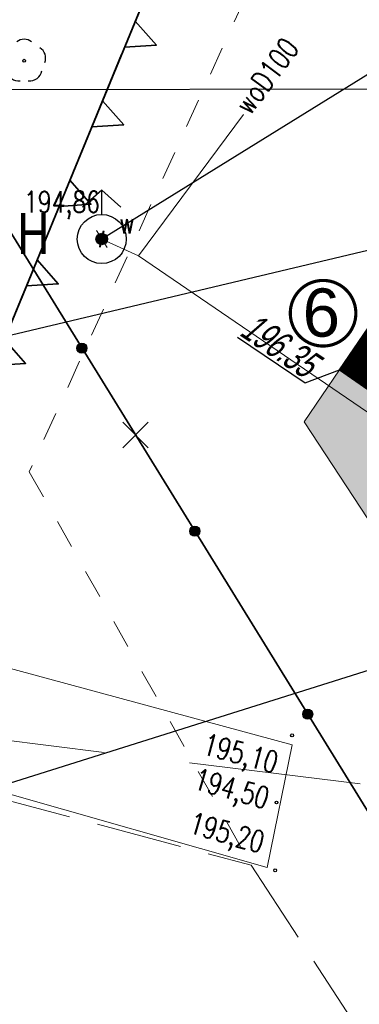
# Model space of a CAD drawing. Header units: centimetres. Extents: x 7405963 to 7406311, y 5744969 to 5745352.
# Tile 7 of 23: x 7406023 to 7406035, y 5745243 to 5745277. Entities that reach past the tile are written whole.
import ezdxf
from ezdxf import colors
from ezdxf.entities.mleader import LeaderData, LeaderLine
from ezdxf.enums import TextEntityAlignment as Align
from ezdxf.math import Vec2, Vec3

# ---------------------------------------------------------------- set-up
doc = ezdxf.new("R2010")
doc.units = ezdxf.units.CM
doc.header["$LTSCALE"] = 2
doc.header["$MEASUREMENT"] = 0
for name, pattern in [('0', [1.5, 1, -0.5]), ('2217', [2, 1.5, -0.5]), ('2218', [1, 0.5, -0.5]), ('3901', [0]), ('DOT2', [3.175, 0, -3.175])]:
    doc.linetypes.add(name, pattern=pattern)
for name, color, linetype, lineweight in [('__OPIS', 7, 'Continuous', 20), ('A ODPADY', 8, 'Continuous', 5), ('A-budynek', 7, 'Continuous', 30), ('A-TEREN', 7, 'Continuous', 13), ('A-TEXT', 7, 'Continuous', 9), ('OPISY', 70, 'Continuous', 18), ('p.poz.', 1, 'Continuous', 20), ('ZJAZD', 10, 'Continuous', 9)]:
    doc.layers.add(name, color=color, linetype=linetype, lineweight=lineweight)
for name, color, linetype in [('D-PROJ_RZĘDNE_Pen_No__7', 250, 'Continuous'), ('DROGI', 7, 'Continuous'), ('DRZEWA_LISCIASTE', 202, 'Continuous'), ('KONTURY', 98, '2217'), ('MDCP_nowa', 7, 'Continuous'), ('MPZP', 70, 'Continuous'), ('PLOT', 48, '3901'), ('ROW', 142, 'Continuous'), ('RZEDNE', 7, 'Continuous'), ('UZYTKI', 98, '2218'), ('WODOC-OPIS', 5, 'Continuous'), ('WODOCIAG', 5, 'Continuous'), ('ZASUWA', 5, 'Continuous')]:
    doc.layers.add(name, color=color, linetype=linetype)
doc.styles.add('arial', font='arial.ttf', dxfattribs={"width": 0.65, "oblique": 15})
doc.styles.add('RomanS', font='romans.shx', dxfattribs={"width": 0.75})
doc.styles.get("Standard").update_dxf_attribs({"font": 'ic-simplex.shx', "width": 0.8})
doc.styles.add('STYL1', font='SIMPLEX.SHX', dxfattribs={"width": 0.8})
doc.styles.add('STYL_ARIAL', font='simplex', dxfattribs={"width": 0.75, "oblique": 0.1})
doc.styles.add('XREF-KLA-LEGEND$0$STAMP', font='ARIAL.TTF')
doc.dimstyles.new('Mapa500', dxfattribs={"dimtxt": 0.9, "dimasz": 0.006999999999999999, "dimexe": 0.3, "dimexo": 0, "dimgap": 0.3, "dimtad": 1, "dimrnd": 0.01, "dimzin": 9, "dimtxsty": 'RomanS', "dimblk": 'ZASIECZKA POMOCNICZA', "dimcen": 0.25, "dimclrd": 3, "dimclre": 256, "dimclrt": 256, "dimadec": 0, "dimazin": 2, "dimtp": 5, "dimtfac": 1, "dimtofl": 0, "dimtmove": 0, "dimatfit": 3, "dimfxl": 1, "dimtolj": 1, "dimtzin": 0, "dimlwe": 5, "dimarcsym": 0})

# ---------------------------------------------------------------- blocks, each defined once
blk = doc.blocks.new('*U311')
at = {"color": 70, "lineweight": 35}
for points in [[(16.73812415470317, -0.0008843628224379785), (17.23074557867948, 0.9990473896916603), (17.723089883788, -0.00102083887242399)], [(19.73812415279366, -0.000884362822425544), (20.23074557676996, 0.9990473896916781), (20.72308988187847, -0.001020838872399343)], [(22.73812415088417, -0.0008843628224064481), (23.23074557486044, 0.9990473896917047), (23.72308987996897, -0.001020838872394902)], [(25.73812414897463, -0.0008843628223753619), (26.23074557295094, 0.9990473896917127), (26.72308987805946, -0.001020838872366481)], [(28.73812414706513, -0.0008843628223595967), (29.23074557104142, 0.9990473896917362), (29.72308987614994, -0.001020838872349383)], [(8.999999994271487, 4.796163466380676e-14), (18.28039990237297, 1.127986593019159e-13)], [(11.99999999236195, 7.460698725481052e-14), (21.28039990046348, 1.250111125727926e-13)], [(14.99999999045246, 8.926193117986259e-14), (24.28039989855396, 1.534328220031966e-13)], [(17.99999998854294, 1.123545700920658e-13), (27.28039989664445, 1.674216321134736e-13)], [(20.99999998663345, 1.312283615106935e-13), (30.28039989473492, 1.938449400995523e-13)], [(23.99999998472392, 1.447730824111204e-13), (33.28039989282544, 2.020605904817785e-13)], [(26.99999998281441, 1.683098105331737e-13), (36.2803998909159, 2.224886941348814e-13)]]:
    blk.add_lwpolyline(points, dxfattribs=at)
blk = doc.blocks.new('OTZL')
at = {"color": 0}
blk.add_circle((0, 0), 0.05, dxfattribs=at)
for centre, radius, start, end in [((0, 0.35), 0.4, 50.114, 129.886), ((-0.35, 0.1), 0.4, 119.84816, 203.51949), ((0.35, 0.1), 0.4, 336.88451, 60.15184), ((-0.2, -0.3), 0.4, 187.477, 278.47884), ((0.2, -0.275), 0.425, 262.6459300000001, 349.62892)]:
    blk.add_arc(centre, radius, start, end, dxfattribs=at)
blk = doc.blocks.new('SUWW')
at = {"color": 0}
for radius in [0.2, 0.18, 0.16, 0.14, 0.12, 0.1, 0.08, 0.06, 0.04, 0.02]:
    blk.add_circle((0, 0), radius, dxfattribs=at)
blk = doc.blocks.new('OTRS')
at = {"color": 0}
blk.add_circle((0, 0), 0.05, dxfattribs=at)
blk = doc.blocks.new('A$7E8815FB1995')
at = {"layer": 'KONTURY', "color": 3, "linetype": '2217', "lineweight": 18}
for p, q in [((-90, -46.82000000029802), (-69.1699999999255, -52.34999999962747)), ((-69.1699999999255, -52.34999999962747), (-35.54999999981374, -103.820000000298))]:
    blk.add_line(p, q, dxfattribs=at)
at = {"layer": 'PLOT', "color": 7, "linetype": '3901', "lineweight": 35}
blk.add_line((-58.27699999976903, -61.53299999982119), (-88.13100000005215, -13.17100000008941), dxfattribs=at)
at = {"layer": 'PLOT', "color": 7}
for centre, radius in [((-75.07430000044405, -34.32210000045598), 0.175), ((-75.07430000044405, -34.32210000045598), 0.1575), ((-75.07430000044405, -34.32210000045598), 0.14), ((-75.07430000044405, -34.32210000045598), 0.1225), ((-75.07430000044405, -34.32210000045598), 0.105), ((-75.07430000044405, -34.32210000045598), 0.0875), ((-75.07430000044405, -34.32210000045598), 0.07), ((-75.07430000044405, -34.32210000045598), 0.0525), ((-75.07430000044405, -34.32210000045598), 0.035), ((-71.1347000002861, -40.70409999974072), 0.175), ((-71.1347000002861, -40.70409999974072), 0.1575), ((-71.1347000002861, -40.70409999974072), 0.14), ((-71.1347000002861, -40.70409999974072), 0.1225), ((-71.1347000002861, -40.70409999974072), 0.105), ((-71.1347000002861, -40.70409999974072), 0.0875), ((-71.1347000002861, -40.70409999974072), 0.07), ((-71.1347000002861, -40.70409999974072), 0.0525), ((-71.1347000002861, -40.70409999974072), 0.035), ((-67.19510000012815, -47.08609999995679), 0.175), ((-67.19510000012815, -47.08609999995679), 0.1575), ((-67.19510000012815, -47.08609999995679), 0.14), ((-67.19510000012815, -47.08609999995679), 0.1225), ((-67.19510000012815, -47.08609999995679), 0.105), ((-67.19510000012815, -47.08609999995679), 0.0875), ((-67.19510000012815, -47.08609999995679), 0.07), ((-67.19510000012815, -47.08609999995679), 0.0525), ((-67.19510000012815, -47.08609999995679), 0.035)]:
    blk.add_circle(centre, radius, dxfattribs=at)
at = {"layer": 'ROW', "color": 7, "lineweight": 18}
for p, q in [((-90.69500000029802, -41.9484999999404), (-67.73940000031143, -48.15610000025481)), ((-68.60599999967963, -52.42489999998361), (-89.17999999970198, -46.58330000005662)), ((-67.73940000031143, -48.15610000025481), (-68.60599999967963, -52.42489999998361))]:
    blk.add_line(p, q, dxfattribs=at)
at = {"layer": 'UZYTKI', "color": 86, "linetype": '2218', "lineweight": 18}
for p, q in [((-67.69000000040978, -18.40000000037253), (-76.91000000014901, -38.62999999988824)), ((-76.91000000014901, -38.62999999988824), (-69.1699999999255, -52.34999999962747))]:
    blk.add_line(p, q, dxfattribs=at)
at = {"layer": 'WODOCIAG', "color": 5, "lineweight": 18}
for p, q in [((-69.43819999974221, -26.18149999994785), (-73.09860000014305, -31.10089999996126)), ((-73.09860000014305, -31.10089999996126), (-74.38339999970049, -30.51740000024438)), ((-73.09860000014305, -31.10089999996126), (-55.33880000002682, -43.23840000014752))]:
    blk.add_line(p, q, dxfattribs=at)
at = {"layer": 'DRZEWA_LISCIASTE', "color": 3}
blk.add_blockref('OTZL', (-77.0906999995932, -24.30140000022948), dxfattribs=at)
at = {"layer": 'RZEDNE', "color": 7}
for p in [(-67.7406000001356, -47.82290000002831), (-68.28619999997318, -50.16590000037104), (-68.33029999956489, -52.52900000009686)]:
    blk.add_blockref('OTRS', p, dxfattribs=at)
at = {"layer": 'ZASUWA', "color": 5}
blk.add_blockref('SUWW', (-74.38339999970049, -30.51740000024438), dxfattribs=at)
at = {"layer": 'RZEDNE', "color": 7, "style": 'STYL_ARIAL'}
for s, height, rotation, width, p in [('195,10', 0.75, 344.8681, 0.7499999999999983, (-70.96980000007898, -48.68180000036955)), ('194,50', 0.7500000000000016, 344.1491, 0.7499999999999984, (-71.28309999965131, -49.89419999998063)), ('195,20', 0.7500000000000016, 344.1491, 0.7499999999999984, (-71.45150000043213, -51.42870000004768))]:
    blk.add_text(s, height=height, rotation=rotation, dxfattribs=dict(at, width=width)).set_placement(p, align=Align.BOTTOM_LEFT)
at = {"layer": 'WODOC-OPIS', "color": 5, "style": 'STYL_ARIAL', "width": 0.7499999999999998}
blk.add_text('woD100', height=0.7500000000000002, rotation=53.3481, dxfattribs=at).set_placement((-69.81159999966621, -25.78679999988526), align=Align.TOP_LEFT)
at = {"layer": 'WODOC-OPIS', "color": 5, "style": 'STYL_ARIAL', "width": 0.75}
for s, p in [('194,86', (-77.09530000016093, -28.84559999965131)), ('w', (-73.77149999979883, -29.57180000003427))]:
    blk.add_text(s, height=0.75, dxfattribs=at).set_placement(p, align=Align.TOP_LEFT)
blk = doc.blocks.new('hydrant')
at = {"lineweight": 30}
for p, q in [((5.51091059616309e-17, 1.791423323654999), (-0.7007246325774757, 1.174143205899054)), ((5.51091059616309e-17, 0.9000000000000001), (5.51091059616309e-17, 1.791423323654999)), ((5.51091059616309e-17, 1.791423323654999), (0.700724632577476, 1.174143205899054))]:
    blk.add_line(p, q, dxfattribs=at)
blk.add_circle((0, 0), 0.9, dxfattribs=at)
blk = doc.blocks.new('A$7E751AD2C263B7')
at = {"layer": 'p.poz.', "xscale": 0.95, "yscale": 0.95, "zscale": 0.95}
blk.add_blockref('hydrant', (0, 0), dxfattribs=at)
at = {"layer": 'p.poz.', "insert": (-2.938440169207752, 0.907501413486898), "char_height": 1.425000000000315, "attachment_point": 1}
blk.add_mtext_dynamic_manual_height_columns('{\\W0.8;H}', width=0.7417243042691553, gutter_width=7.5, heights=[0], dxfattribs=at)
blk = doc.blocks.new('ZASIECZKA POMOCNICZA')
for p, q in [((0, 50), (0, -50)), ((-22.5, 0), (22.5, 0))]:
    blk.add_line(p, q)
at = {"const_width": 10}
blk.add_lwpolyline([(-30.0520382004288, -30.0520382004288), (30.0520382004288, 30.0520382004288)], dxfattribs=at)
blk = doc.blocks.new('*D1281')
at = {"layer": 'p.poz.', "linetype": 'DOT2', "lineweight": 5}
for p, q in [((7406045.420007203, 5745281.749907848), (7406045.262025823, 5745282.004940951)), ((7406025.6166, 5745269.4826), (7406025.45861862, 5745269.737633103))]:
    blk.add_line(p, q, dxfattribs=at)
at = {"layer": 'p.poz.', "lineweight": -2}
blk.add_line((7406025.622550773, 5745269.486286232), (7406045.414056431, 5745281.746221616), dxfattribs=at)
at = {"layer": 'p.poz.', "lineweight": -2, "xscale": 0.006999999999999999, "yscale": 0.006999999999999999, "zscale": 0.006999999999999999}
for p, rotation in [((7406045.420007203, 5745281.749907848), 31.77632696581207), ((7406025.6166, 5745269.4826), 211.7763269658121)]:
    blk.add_blockref('ZASIECZKA POMOCNICZA', p, dxfattribs=dict(at, rotation=rotation))
at = {"layer": 'p.poz.', "lineweight": -3, "insert": (7406036.028418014, 5745276.915060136), "char_height": 0.9, "attachment_point": 5, "rotation": 31.77632696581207, "style": 'RomanS'}
blk.add_mtext('\\A1;23,3', dxfattribs=at)
blk = doc.blocks.new('A$7E8AED1F12235')
at = {"layer": 'A ODPADY'}
blk.add_line((-0.08655988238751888, 0.1675199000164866), (-0.5193590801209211, 1.005119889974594), dxfattribs=at)
at = {"layer": 'A-budynek'}
blk.add_lwpolyline([(-1.524479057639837, 0.4857608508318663), (0, 0), (0.4857608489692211, 1.52447905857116), (-1.038718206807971, 2.010239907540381)], close=True, dxfattribs=at)
for points in [[(-1.038718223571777, 2.010239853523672), (-0.0004402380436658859, 0.0001402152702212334)], [(-1.524479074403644, 0.4857607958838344), (0.4857608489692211, 1.52447905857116)]]:
    blk.add_lwpolyline(points, dxfattribs=at)
blk = doc.blocks.new('A$7E8B7B31393E1')
at = {"layer": 'A-TEREN', "color": 7, "linetype": 'Continuous', "lineweight": 35, "transparency": 33554483}
for p, q in [((-46.03995566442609, 6.440130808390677), (-48.86597082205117, 2.306114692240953)), ((-48.86597082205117, 2.306114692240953), (-22.9883526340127, -15.63932383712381))]:
    blk.add_line(p, q, dxfattribs=at)
blk.add_lwpolyline([(-59.32445617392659, 33.12055553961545), (-46.06689875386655, 13.20092681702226, -0.3085148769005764), (-46.03995565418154, 6.440130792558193), (-48.86597081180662, 2.30611467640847), (-22.98835262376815, -15.6393238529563), (-14.55136721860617, -3.451359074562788), (-17.98001876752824, -1.077912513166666), (-18.89089938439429, -2.393759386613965), (-23.90615426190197, 1.078591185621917), (-31.01445617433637, 6.350555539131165), (-27.08275617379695, 12.1016555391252), (-37.36444897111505, 19.13046338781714), (-33.57706542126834, 24.67062254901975), (-38.51046135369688, 28.08571196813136), (-38.45114139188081, 28.04464838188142, 0.1994293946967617), (-52.67255023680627, 31.8062881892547), (-52.67255023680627, 31.8062881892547), (-55.32445618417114, 35.79055555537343), (-59.32445617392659, 33.12055553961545)], format="xyb", dxfattribs=at)
blk = doc.blocks.new('A$7E8B7B32DB7')
at = {"layer": 'D-PROJ_RZĘDNE_Pen_No__7', "color": 7, "linetype": 'Continuous'}
blk.add_line((-52.42474914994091, 3.435418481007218), (-50.07253646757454, 1.850661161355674), dxfattribs=at)
at = {"layer": 'D-PROJ_RZĘDNE_Pen_No__7', "color": 7}
blk.add_line((-50.07253646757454, 1.850661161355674), (-48.86598040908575, 2.30612132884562), dxfattribs=at)
at = {"layer": 'D-PROJ_RZĘDNE_Pen_No__7', "color": 7, "linetype": 'Continuous', "insert": (-52.40983223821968, 3.52274189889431), "char_height": 0.9999999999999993, "attachment_point": 7, "rotation": 326.02787670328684, "style": 'arial'}
blk.add_mtext('196.35', dxfattribs=at)

msp = doc.modelspace()

# ---------------------------------------------------------------- hatches: boundary and pattern name
at = {"layer": 'A-TEREN', "linetype": 'Continuous', "lineweight": 5, "transparency": 33554483}
h = msp.add_hatch(dxfattribs=at)
h.set_pattern_fill('AR-CONC', color=252, scale=0.01, angle=354.0000000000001)
h.set_pattern_definition([(43.99999999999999, (0, 0), (1.795205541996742, -0.3489525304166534), [0.1905, -2.0955]), (349, (0, 0), (-0.1507890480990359, 1.936938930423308), [0.1524, -1.6764]), (94.451, (0.1495999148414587, -0.02907924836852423), (1.64442213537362, 1.587977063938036), [0.1619000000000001, -1.780900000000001]), (40.1842, (0.05310045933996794, 0.5052171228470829), (2.65199421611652, -0.7014749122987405), [0.28575, -3.14325]), (90.6356, (0.2740998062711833, 0.4467611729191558), (2.619667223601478, 2.212546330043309), [0.24285, -2.671349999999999]), (345.1840000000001, (0.05310045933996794, 0.5052171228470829), (2.619670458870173, 2.21254158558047), [0.2286, -2.5146]), (15.00000000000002, (0.2924339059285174, 0.3523626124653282), (1.400946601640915, -1.175533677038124), [0.1905, -2.0955]), (320.0000000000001, (0.2924339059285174, 0.3523626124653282), (0.8071635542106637, 1.767188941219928), [0.1524, -1.6764]), (65.45140000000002, (0.4091787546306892, 0.2544018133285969), (2.208106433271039, 0.5916597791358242), [0.1619, -1.7809]), (31.50000000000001, (0, 0), (0.1191009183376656, 0.8376899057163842), [0, -1.65608, 0, -1.7018, 0, -1.68275]), (1.499999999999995, (0, 0), (0.7692533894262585, 0.9264721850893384), [0, -0.97028, 0, -1.61798, 0, -0.6413500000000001]), (321.5, (-0.5633170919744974, 0.05920701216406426), (1.342489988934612, -0.1987043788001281), [0, -0.635, 0, -1.9812, 0, -2.6289]), (311.5, (-0.8159256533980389, 0.08575724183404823), (1.499755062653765, 0.09803486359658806), [0, -0.8254999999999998, 0, -1.31572, 0, -1.8669])])
h.paths.add_polyline_path([(7406037.765902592, 5745272.108995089, -0.04124157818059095), (7406037.626363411, 5745271.097492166, 0.04262239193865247)])
h.paths.add_polyline_path([(7406044.27399482, 5745290.705156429), (7406049.207390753, 5745287.29006701), (7406045.420007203, 5745281.749907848), (7406055.7017, 5745274.7211), (7406051.77, 5745268.97), (7406058.878301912, 5745263.698035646), (7406063.893556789, 5745260.225685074), (7406064.804437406, 5745261.541531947), (7406068.233088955, 5745259.168085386), (7406059.79610355, 5745246.980120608), (7406033.918531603, 5745264.925626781), (7406032.676041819, 5745263.10812109), (7406081.64426657, 5745188.572557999), (7406101.70271565, 5745201.750517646), (7406114.233936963, 5745219.829935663), (7406116.859735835, 5745223.560866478), (7406100.392036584, 5745234.960451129), (7406107.631902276, 5745245.419071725), (7406124.097489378, 5745234.016435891), (7406125.533535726, 5745235.826084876), (7406115.32, 5745251.62), (7406105.462, 5745258.288), (7406089.071, 5745271.462), (7406082.698, 5745276.857), (7406082.638861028, 5745279.701487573), (7406048.94627434, 5745302.692906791), (7406047.892225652, 5745305.125894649), (7406042.957188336, 5745304.312227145), (7406044.080694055, 5745301.723039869), (7406027.45999999, 5745298.410000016), (7406030.111905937, 5745294.42573265, -0.1986655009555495)])
edge = h.paths.add_edge_path()
edge.add_arc((7406077.021164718, 5745225.750990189), 4.742195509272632, 0, 360)
h.paths.add_polyline_path([(7406055.7017, 5745274.7211), (7406051.77, 5745268.97), (7406059.691380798, 5745263.291354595), (7406059.618257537, 5745263.185721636), (7406060.190245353, 5745262.78970144), (7406063.893762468, 5745260.225982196), (7406064.804437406, 5745261.541531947), (7406068.233088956, 5745259.168085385), (7406075.230216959, 5745269.276049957), (7406067.52602872, 5745274.609190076), (7406067.451072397, 5745274.501485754), (7406049.18, 5745287.25), (7406045.420007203, 5745281.749907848)])
h.paths.add_polyline_path([(7406075.544590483, 5745252.160823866), (7406082.784456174, 5745262.619444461), (7406107.631902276, 5745245.419071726), (7406100.392036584, 5745234.960451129)])
h = msp.add_hatch(dxfattribs=at)
h.set_pattern_fill('ANSI31', color=8, scale=0.01, angle=354.0000000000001)
h.set_pattern_definition([(39, (-228.8800983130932, -81.27604119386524), (-0.01998092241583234, 0.02467438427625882), [])])
h.paths.add_polyline_path([(7406044.333314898, 5745290.664092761), (7406044.27399481, 5745290.705156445), (7406044.333314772, 5745290.664092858, 0.1994293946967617), (7406030.111905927, 5745294.425732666), (7406027.459999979, 5745298.410000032), (7406026.549, 5745300.5062, -0.119202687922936), (7406026.470953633, 5745301.587404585), (7406019.581376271, 5745300.451481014), (7406019.402559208, 5745300.496791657), (7406023.45999999, 5745295.740000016), (7406036.71755741, 5745275.820371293, -0.3085148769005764), (7406036.744500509, 5745269.059575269), (7406033.918485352, 5745264.925559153), (7406059.79610354, 5745246.980120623), (7406068.233088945, 5745259.168085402), (7406064.804437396, 5745261.541531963), (7406063.893556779, 5745260.22568509), (7406058.878301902, 5745263.698035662), (7406051.769999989, 5745268.970000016), (7406055.70169999, 5745274.721100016), (7406045.420007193, 5745281.749907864), (7406049.207390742, 5745287.290067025)])

# ---------------------------------------------------------------- linework, layer by layer
at = {"layer": 'A-TEREN', "color": 252, "linetype": 'Continuous', "lineweight": 5, "transparency": 33554483}
for points in [[(7406036.863580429, 5745275.602239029, -0.2962053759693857), (7406036.74450052, 5745269.059575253), (7406033.918485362, 5745264.925559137), (7406032.676041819, 5745263.10812109), (7406081.64426657, 5745188.572557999), (7406101.704183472, 5745201.751481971), (7406114.242640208, 5745219.830088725), (7406114.233936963, 5745219.829935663), (7406123.894554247, 5745233.760705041), (7406125.533535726, 5745235.826084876), (7406115.32, 5745251.62), (7406105.462, 5745258.288), (7406089.071, 5745271.462), (7406082.698, 5745276.857), (7406082.638861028, 5745279.701487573), (7406048.94627434, 5745302.692906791), (7406047.892225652, 5745305.125894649), (7406042.957188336, 5745304.312227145), (7406044.080694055, 5745301.723039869), (7406027.45999999, 5745298.410000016), (7406023.45999999, 5745295.740000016), (7406036.863580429, 5745275.602239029)], [(7406023.460000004, 5745295.74), (7406036.717557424, 5745275.820371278, -0.3085148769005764), (7406036.744500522, 5745269.059575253), (7406033.918485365, 5745264.925559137), (7406059.796103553, 5745246.980120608), (7406068.233088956, 5745259.168085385), (7406064.804437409, 5745261.541531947), (7406063.893556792, 5745260.225685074), (7406058.878301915, 5745263.698035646), (7406051.770000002, 5745268.97), (7406055.701700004, 5745274.7211), (7406045.420007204, 5745281.749907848), (7406049.207390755, 5745287.290067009), (7406044.273994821, 5745290.705156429), (7406044.333314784, 5745290.664092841, 0.1994293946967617), (7406030.111905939, 5745294.42573265), (7406027.459999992, 5745298.410000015), (7406023.460000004, 5745295.74)], [(7406023.45999999, 5745295.740000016), (7406036.71755741, 5745275.820371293, -0.3085148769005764), (7406036.744500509, 5745269.059575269), (7406033.918485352, 5745264.925559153), (7406059.79610354, 5745246.980120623), (7406068.233088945, 5745259.168085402), (7406064.804437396, 5745261.541531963), (7406063.893556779, 5745260.22568509), (7406058.878301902, 5745263.698035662), (7406051.769999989, 5745268.970000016), (7406055.70169999, 5745274.721100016), (7406045.420007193, 5745281.749907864), (7406049.207390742, 5745287.290067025), (7406044.27399481, 5745290.705156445, 0.1986735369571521), (7406030.111905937, 5745294.42573265), (7406027.459999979, 5745298.410000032), (7406023.45999999, 5745295.740000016)]]:
    msp.add_lwpolyline(points, format="xyb", dxfattribs=at)
at = {"layer": 'A-TEXT', "ltscale": 10, "const_width": 0.1097600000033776}
msp.add_lwpolyline([(7406032.660378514, 5745265.975484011, -1.337482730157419), (7406034.412875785, 5745267.297473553, -0.7476732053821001), (7406032.660378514, 5745265.975484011, -1.337482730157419)], format="xyb", dxfattribs=at)
at = {"layer": 'MPZP', "linetype": '0', "lineweight": 20, "ltscale": 3}
msp.add_line((7406010.82, 5745253.4167), (7406152.939360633, 5745235.903994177), dxfattribs=at)
at = {"layer": 'OPISY', "lineweight": 30}
for points in [[(7406026.349539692, 5745262.201539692), (7406027.242460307, 5745263.094460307)], [(7406026.349539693, 5745263.094460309), (7406027.242460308, 5745262.201539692)]]:
    msp.add_lwpolyline(points, dxfattribs=at)

# ---------------------------------------------------------------- block references
at = {"layer": 'MDCP_nowa'}
msp.add_blockref('A$7E8815FB1995', (7406100, 5745300), dxfattribs=at)
at = {"layer": 'MPZP', "color": 80, "rotation": 247.6224213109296}
msp.add_blockref('*U311', (7406033.162082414, 5745292.555600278), dxfattribs=at)
at = {"layer": 'p.poz.'}
msp.add_blockref('A$7E751AD2C263B7', (7406025.6166, 5745269.4826), dxfattribs=at)
at = {"layer": 'p.poz.', "rotation": 343.3174593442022}
msp.add_blockref('A$7E8AED1F12235', (7406035.30627332, 5745264.120508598), dxfattribs=at)

# ---------------------------------------------------------------- texts
at = {"layer": 'A-TEXT', "ltscale": 10, "style": 'XREF-KLA-LEGEND$0$STAMP'}
msp.add_text('6', height=1.680000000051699, dxfattribs=at).set_placement((7406033.280616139, 5745266.918367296), align=Align.MIDDLE_CENTER)

# ---------------------------------------------------------------- dimensions: what is measured, and where the dimension line sits
at = {"layer": 'p.poz.', "lineweight": -3}
dim = msp.add_linear_dim(base=(7406045.420007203, 5745281.749907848), p1=(7406025.6166, 5745269.4826), p2=(7406045.420007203, 5745281.749907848), angle=31.77632696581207, dimstyle='Mapa500', override={"dimlfac": 1, "dimclrd": 256}, dxfattribs=at)
dim.commit()
dim.dimension.update_dxf_attribs({"geometry": '*D1281', "text_midpoint": (7406036.468396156, 5745276.204792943), "dimtype": 161})

# ---------------------------------------------------------------- next in the draw order: leaders
at = {"layer": '__OPIS', "color": 0, "lineweight": -3}
ml = msp.add_multileader_mtext('Standard', dxfattribs=at)
ml.set_content('{\\W0.6;Włączenie do istn. \\Pstudni ks %%C1000}', style='STYL1')
ml.set_leader_properties()
ml.build(insert=Vec2(0, 0))
ml.multileader.update_dxf_attribs({"has_text_frame": 1, "text_left_attachment_type": 6, "text_right_attachment_type": 6, "dogleg_length": 0.1, "arrow_head_size": 1})
ctx = ml.context
ctx.base_point, ctx.char_height, ctx.arrow_head_size, ctx.landing_gap_size, ctx.plane_origin = Vec3(7405993.309665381, 5745274.654356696, -20357.02701539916), 1.2, 1, 0.8, Vec3(7456639.761081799, 5700573.113548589, -20357.02701539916)
ctx.left_attachment, ctx.right_attachment, ctx.text_align_type = 6, 6, 2
notes = []
notes.append((ctx, [(0, (1, 1, 0), (7406004.802013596, 5745274.654356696, -20357.02701539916), (-1, 0), 0.1, [(0, [(7406050.2344, 5745274.7321, -20357.02701539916)], 0, [])])]))
ctx.mtext.insert, ctx.mtext.rotation, ctx.mtext.width, ctx.mtext.alignment, ctx.mtext.line_spacing_factor, ctx.mtext.flow_direction = Vec3(7406003.902013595, 5745276.094356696, -20357.02701539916), -5.95477600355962, 10.3145814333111, 3, 0.8, 5
ctx.mtext.has_bg_fill, ctx.mtext.bg_color, ctx.mtext.bg_scale_factor, ctx.mtext.bg_transparency, ctx.mtext.use_window_bg_color = 1, -1027028792, 1.5, 0, 1
ml = msp.add_multileader_mtext('Standard', dxfattribs=at)
ml.set_content('{\\W0.6;Istniejąca sdnia ks %%C1000\\Pna istniejącym kanale}', style='STYL1')
ml.set_leader_properties()
ml.build(insert=Vec2(0, 0))
ml.multileader.update_dxf_attribs({"has_text_frame": 1, "text_left_attachment_type": 6, "text_right_attachment_type": 6, "dogleg_length": 0.1, "arrow_head_size": 1})
ctx = ml.context
ctx.base_point, ctx.char_height, ctx.arrow_head_size, ctx.landing_gap_size, ctx.plane_origin = Vec3(7405988.703098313, 5745244.853156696, -20357.02701539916), 1.2, 1, 0.8, Vec3(7456642.186131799, 5700543.468348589, -20357.02701539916)
ctx.left_attachment, ctx.right_attachment, ctx.text_align_type = 6, 6, 2
notes.append((ctx, [(0, (1, 1, 0), (7406004.481134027, 5745244.853156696, -20357.02701539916), (-1, 0), 0.1, [(0, [(7406037.007300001, 5745255.10195, -20357.02701539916)], 0, [])])]))
ctx.mtext.insert, ctx.mtext.rotation, ctx.mtext.width, ctx.mtext.alignment, ctx.mtext.line_spacing_factor, ctx.mtext.flow_direction = Vec3(7406003.581134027, 5745246.449156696, -20357.02701539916), -5.95477600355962, 14.48701145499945, 3, 0.8, 5
ctx.mtext.has_bg_fill, ctx.mtext.bg_color, ctx.mtext.bg_scale_factor, ctx.mtext.bg_transparency, ctx.mtext.use_window_bg_color = 1, -1027028792, 1.5, 0, 1
for ctx, leaders in notes:
    for number, flags, end, landing, length, lines in leaders:
        leader = LeaderData()
        leader.index, (leader.has_last_leader_line, leader.has_dogleg_vector, leader.attachment_direction) = number, flags
        leader.last_leader_point, leader.dogleg_vector, leader.dogleg_length = Vec3(end), Vec3(landing), length
        for number, points, colour, breaks in lines:
            line = LeaderLine()
            line.index, line.vertices, line.color, line.breaks = number, Vec3.list(points), colors.encode_raw_color(colour), breaks
            leader.lines.append(line)
        ctx.leaders.append(leader)

# ---------------------------------------------------------------- next in the draw order: block references
at = {"layer": 'DROGI'}
msp.add_blockref('A$7E8B7B31393E1', (7406082.784456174, 5745262.619444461), dxfattribs=at)

# ---------------------------------------------------------------- next in the draw order: leaders
at = {"layer": 'ZJAZD', "color": 7}
ml = msp.add_multileader_mtext('Standard', dxfattribs=at)
ml.set_content('{\\C7;\\W0.6;Istniejące ogrodzenie przeznaczone do likwidacji}', color=256, style='STYL1')
ml.set_leader_properties()
ml.build(insert=Vec2(0, 0))
ml.multileader.update_dxf_attribs({"has_text_frame": 1, "text_left_attachment_type": 6, "text_right_attachment_type": 6, "dogleg_length": 0.1, "arrow_head_size": 1})
ctx = ml.context
ctx.base_point, ctx.char_height, ctx.arrow_head_size, ctx.landing_gap_size, ctx.plane_origin = Vec3(7405976.116738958, 5745231.4395373), 1.2, 1, 0.8, Vec3(7456640.28735981, 5700532.028907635)
ctx.left_attachment, ctx.right_attachment, ctx.text_align_type = 6, 6, 2
notes = []
notes.append((ctx, [(0, (1, 1, 0), (7406004.386774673, 5745231.4395373), (-1, 0), 0.1, [(0, [(7406038.430950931, 5745243.799956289)], 0, [])])]))
ctx.mtext.insert, ctx.mtext.rotation, ctx.mtext.width, ctx.mtext.alignment, ctx.mtext.line_spacing_factor, ctx.mtext.flow_direction = Vec3(7406003.486774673, 5745233.0355373), -5.95477600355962, 30.03052232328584, 3, 0.8, 5
ctx.mtext.has_bg_fill, ctx.mtext.bg_color, ctx.mtext.bg_scale_factor, ctx.mtext.bg_transparency, ctx.mtext.use_window_bg_color = 1, -1027028792, 1.5, 0, 1
for ctx, leaders in notes:
    for number, flags, end, landing, length, lines in leaders:
        leader = LeaderData()
        leader.index, (leader.has_last_leader_line, leader.has_dogleg_vector, leader.attachment_direction) = number, flags
        leader.last_leader_point, leader.dogleg_vector, leader.dogleg_length = Vec3(end), Vec3(landing), length
        for number, points, colour, breaks in lines:
            line = LeaderLine()
            line.index, line.vertices, line.color, line.breaks = number, Vec3.list(points), colors.encode_raw_color(colour), breaks
            leader.lines.append(line)
        ctx.leaders.append(leader)

# ---------------------------------------------------------------- next in the draw order: block references
at = {"layer": 'DROGI'}
msp.add_blockref('A$7E8B7B32DB7', (7406082.784456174, 5745262.619444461), dxfattribs=at)

# ---------------------------------------------------------------- next in the draw order: leaders
at = {"layer": '__OPIS', "color": 0, "lineweight": -3}
ml = msp.add_multileader_mtext('Standard', dxfattribs=at)
ml.set_content('{\\W0.6;Odcinek istn. do sprawdzenia stan techniczny \\Poraz rzędne prowadzenia.\\PDopuszcza się możliwość wykorzystania w całości.}', style='STYL1')
ml.set_leader_properties()
ml.build(insert=Vec2(0, 0))
ml.multileader.update_dxf_attribs({"has_text_frame": 1, "text_left_attachment_type": 6, "text_right_attachment_type": 6, "dogleg_length": 0.1, "arrow_head_size": 1})
ctx = ml.context
ctx.base_point, ctx.char_height, ctx.arrow_head_size, ctx.landing_gap_size, ctx.plane_origin = Vec3(7405975.653650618, 5745261.92661156, -20357.02701539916), 1.2, 1, 0.8, Vec3(7456642.186131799, 5700558.615191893, -20357.02701539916)
ctx.left_attachment, ctx.right_attachment, ctx.text_align_type = 6, 6, 2
notes = []
notes.append((ctx, [(0, (1, 1, 0), (7406004.783311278, 5745261.92661156, -20357.02701539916), (-1, 0), 0.1, [(0, [(7406052.42855, 5745273.24715, -20357.02701539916)], 0, [])])]))
ctx.mtext.insert, ctx.mtext.rotation, ctx.mtext.width, ctx.mtext.alignment, ctx.mtext.line_spacing_factor, ctx.mtext.flow_direction = Vec3(7406003.883311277, 5745263.52261156, -20357.02701539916), -5.95477600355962, 30.03052232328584, 3, 0.8, 5
ctx.mtext.has_bg_fill, ctx.mtext.bg_color, ctx.mtext.bg_scale_factor, ctx.mtext.bg_transparency, ctx.mtext.use_window_bg_color = 1, -1027028792, 1.5, 0, 1
for ctx, leaders in notes:
    for number, flags, end, landing, length, lines in leaders:
        leader = LeaderData()
        leader.index, (leader.has_last_leader_line, leader.has_dogleg_vector, leader.attachment_direction) = number, flags
        leader.last_leader_point, leader.dogleg_vector, leader.dogleg_length = Vec3(end), Vec3(landing), length
        for number, points, colour, breaks in lines:
            line = LeaderLine()
            line.index, line.vertices, line.color, line.breaks = number, Vec3.list(points), colors.encode_raw_color(colour), breaks
            leader.lines.append(line)
        ctx.leaders.append(leader)

doc.saveas('drawing.dxf')
